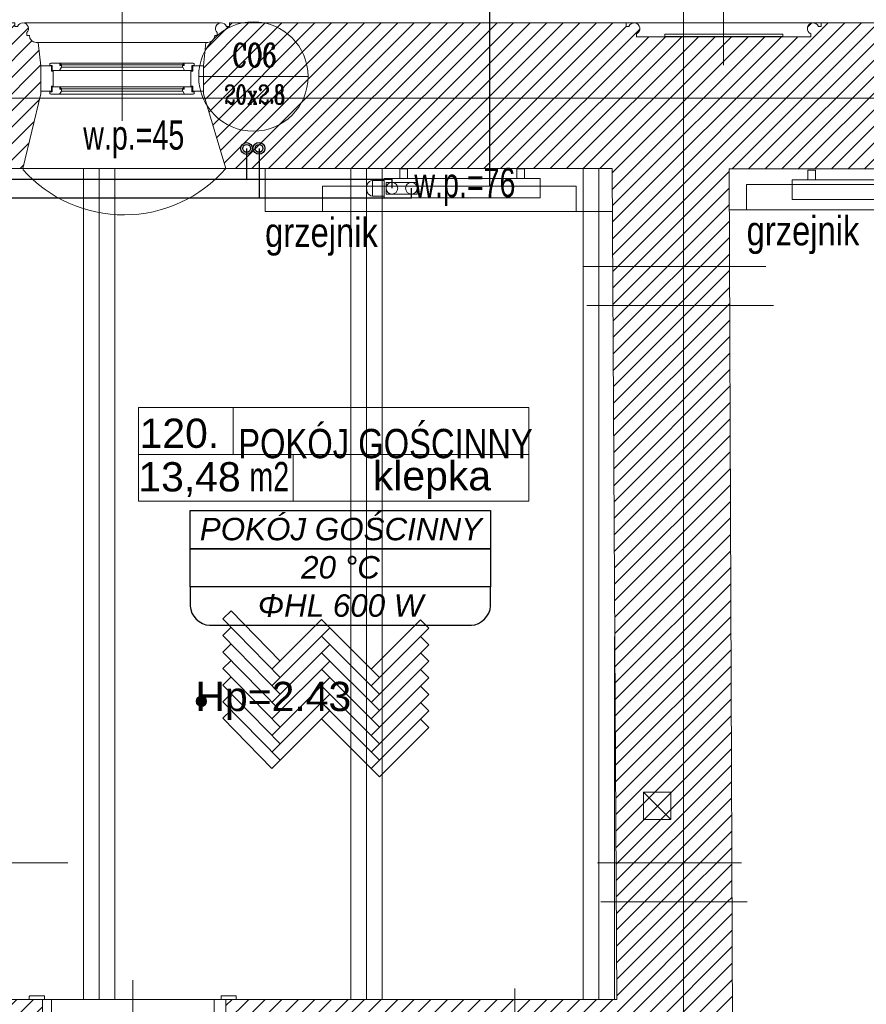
# Model space of a CAD drawing. Header units: millimetres. Extents: x -573548 to 674770, y -210017 to -47794.
# Tile 35 of 234: x 91683 to 96020, y -148066 to -143018. Entities that reach past the tile are written whole.
import ezdxf
from ezdxf.enums import TextEntityAlignment as Align
from ezdxf.lldxf.tags import DXFTag

# ---------------------------------------------------------------- set-up
doc = ezdxf.new("R2010")
doc.units = ezdxf.units.MM
for name, color, linetype, lineweight in [('_S_CO_OPIS_PION', 7, 'Continuous', 13), ('A.05 RZUT 1 PIĘTRA_is$0$A-DRZWI_Nr_pióra__9', 8, 'Continuous', 9), ('A.05 RZUT 1 PIĘTRA_is$0$A-OKNA-OPIS_Nr_pióra__8', 8, 'Continuous', 9), ('A.05 RZUT 1 PIĘTRA_is$0$A-OPISY-2_Nr_pióra__2', 8, 'Continuous', 9), ('A.05 RZUT 1 PIĘTRA_is$0$A-OPISY-3_Nr_pióra__6', 8, 'Continuous', 9), ('A.05 RZUT 1 PIĘTRA_is$0$A-WIDOK_Nr_pióra__8', 8, 'Continuous', 9), ('A.05 RZUT 1 PIĘTRA_is$0$A-WYSOKOSCI_Nr_pióra__7', 8, 'Continuous', 9), ('A.05 RZUT 1 PIĘTRA_is$0$belki nad_Nr_pióra__1', 8, 'Continuous', 9), ('A.05 RZUT 1 PIĘTRA_is$0$CO TO JEST_Nr_pióra__1', 8, 'Continuous', 9), ('A.05 RZUT 1 PIĘTRA_is$0$detalokna_Nr_pióra__1', 8, 'Continuous', 9), ('A.05 RZUT 1 PIĘTRA_is$0$detalokna_Nr_pióra__41', 8, 'Continuous', 9), ('A.05 RZUT 1 PIĘTRA_is$0$DIM MALY_Nr_pióra__8', 8, 'Continuous', 9), ('A.05 RZUT 1 PIĘTRA_is$0$Drawing & Figure_Nr_pióra__18', 8, 'Continuous', 9), ('A.05 RZUT 1 PIĘTRA_is$0$DRZWI_Nr_pióra__251', 8, 'Continuous', 9), ('A.05 RZUT 1 PIĘTRA_is$0$DRZWI_Nr_pióra__41', 8, 'Continuous', 9), ('A.05 RZUT 1 PIĘTRA_is$0$linia nadproza_Nr_pióra__1', 8, 'Continuous', 9), ('A.05 RZUT 1 PIĘTRA_is$0$Nowe_Annotation - Text_Nr_pióra__59', 8, 'Continuous', 9), ('A.05 RZUT 1 PIĘTRA_is$0$Nowe_GRZEJNIK_Nr_pióra__59', 8, 'Continuous', 9), ('A.05 RZUT 1 PIĘTRA_is$0$OKNO_DETAL_Nr_pióra__1', 8, 'Continuous', 9), ('A.05 RZUT 1 PIĘTRA_is$0$OKNO_DETAL_Nr_pióra__41', 8, 'Continuous', 9), ('A.05 RZUT 1 PIĘTRA_is$0$OKNO_DETAL_Nr_pióra__8', 8, 'Continuous', 9), ('A.05 RZUT 1 PIĘTRA_is$0$OSIE_Nr_pióra__1', 8, 'Continuous', 9), ('A.05 RZUT 1 PIĘTRA_is$0$PARAPET_Nr_pióra__7', 8, 'Continuous', 9), ('A.05 RZUT 1 PIĘTRA_is$0$POSADZKI_Nr_pióra__18', 8, 'Continuous', 9), ('A.05 RZUT 1 PIĘTRA_is$0$SCIANY_KONSTR_Nr_pióra__21', 8, 'Continuous', 9), ('A.05 RZUT 1 PIĘTRA_is$0$strop_Nr_pióra__8', 8, 'Continuous', 9), ('A.05 RZUT 1 PIĘTRA_is$0$Structural - Bearing_Nr_pióra__21', 8, 'Continuous', 9), ('A.05 RZUT 1 PIĘTRA_is$0$Structural - Grid', 8, 'Continuous', 9), ('A.05 RZUT 1 PIĘTRA_is$0$Structural - Grid_Nr_pióra__17', 8, 'Continuous', 9), ('A.05 RZUT 1 PIĘTRA_is$0$WIDOK_Nr_pióra__8', 8, 'Continuous', 9), ('A.05 RZUT 1 PIĘTRA_is$0$ściany_Nr_pióra__3', 8, 'Continuous', 9), ('FLUID-Powrót', 7, 'Continuous', 30), ('FLUID-Zasilanie', 7, 'Continuous', 30), ('SAN_Armatura CO na rozwinięciu', 7, 'Continuous', 13), ('SAN_Armatura CO na rzucie', 7, 'Continuous', 13), ('SAN_Grzejniki CO na rzucie', 7, 'Continuous', 13), ('SAN_Przewody powrotne CO na rzucie', 5, 'Continuous', 40), ('SAN_Przewody zasilające CO na rzucie', 1, 'Continuous', 40)]:
    doc.layers.add(name, color=color, linetype=linetype, lineweight=lineweight)
for name, color, linetype in [('SAN_Etykiety grzejników CO na rzucie', 7, 'Continuous'), ('SAN_Etykiety pomieszczeń na rzucie', 7, 'Continuous'), ('SAN_Piony CO na rzucie', 8, 'Continuous')]:
    doc.layers.add(name, color=color, linetype=linetype)
doc.styles.add('A.05 RZUT 1 PIĘTRA_is$0$STYL_AUTOMATYCZNY_1', font='arial.ttf')
doc.styles.add('A.05 RZUT 1 PIĘTRA_is$0$STYL_AUTOMATYCZNY_4', font='arial.ttf', dxfattribs={"width": 0.8})
doc.styles.add('A.05 RZUT 1 PIĘTRA_is$0$STYL_AUTOMATYCZNY_5', font='arial.ttf', dxfattribs={"width": 0.7})
doc.styles.add('A.05 RZUT 1 PIĘTRA_is$0$STYL_AUTOMATYCZNY_7', font='arial.ttf', dxfattribs={"width": 0.8})
doc.styles.add('Etykiety pomieszczeń na rzucie', font='ariali.ttf')
doc.styles.add('JOLARD', font='complex.shx', dxfattribs={"width": 0.7})
tags = doc.linetypes.add('DASH', pattern=[15, 10, -5]).pattern_tags.tags
tags[6:7] = [DXFTag(74, 4), DXFTag(75, 0), DXFTag(340, '0'), DXFTag(46, 0.0), DXFTag(50, 0.0), DXFTag(44, 0.0), DXFTag(45, 0.0)]
tags[4:5] = [DXFTag(74, 4), DXFTag(75, 0), DXFTag(340, '0'), DXFTag(46, 0.0), DXFTag(50, 0.0), DXFTag(44, 0.0), DXFTag(45, 0.0)]
pattern_1 = [(45, (0, 0), (-42.426407, 42.426407), [])]

# ---------------------------------------------------------------- blocks, each defined once
blk = doc.blocks.new('A.05 RZUT 1 PIĘTRA_is$0$Standardowy znacznik osi')
at = {"layer": 'A.05 RZUT 1 PIĘTRA_is$0$Structural - Grid_Nr_pióra__17'}
blk.add_line((1000, 0), (17855.4, 0), dxfattribs=at)
at = {"layer": 'A.05 RZUT 1 PIĘTRA_is$0$Structural - Grid_Nr_pióra__17', "style": 'A.05 RZUT 1 PIĘTRA_is$0$STYL_AUTOMATYCZNY_1'}
for tag, p in [('AC_MarkerText_1_0', (5, -80)), ('AC_MarkerText_1_1', (19360.4, -80))]:
    blk.add_attdef(tag, text='', height=350, rotation=270, dxfattribs=at).set_placement(p, align=Align.TOP_CENTER)
blk = doc.blocks.new('A.05 RZUT 1 PIĘTRA_is$0$Standardowy znacznik osi_3')
at = {"layer": 'A.05 RZUT 1 PIĘTRA_is$0$Structural - Grid_Nr_pióra__17'}
blk.add_line((2962.2, 0), (40906.6, 0), dxfattribs=at)
at = {"layer": 'A.05 RZUT 1 PIĘTRA_is$0$Structural - Grid_Nr_pióra__17', "style": 'A.05 RZUT 1 PIĘTRA_is$0$STYL_AUTOMATYCZNY_1'}
for tag, p in [('AC_MarkerText_1_0', (-250, -335)), ('AC_MarkerText_1_1', (44118.7, -335))]:
    blk.add_attdef(tag, text='', height=350, rotation=180, dxfattribs=at).set_placement(p, align=Align.TOP_CENTER)
blk = doc.blocks.new('A.05 RZUT 1 PIĘTRA_is')
at = {"layer": 'A.05 RZUT 1 PIĘTRA_is$0$A-WYSOKOSCI_Nr_pióra__7'}
blk.add_hatch(color=256, dxfattribs=at).paths.add_polyline_path([(92925.1, -96512.7, 1), (92871.7, -96512.7, 1)])
at = {"layer": 'A.05 RZUT 1 PIĘTRA_is$0$Drawing & Figure_Nr_pióra__18'}
h = blk.add_hatch(dxfattribs=at)
h.set_pattern_fill('Common_Brick_0001', color=256, style=0, pattern_type=2)
h.set_pattern_definition(pattern_1)
h.paths.add_polyline_path([(87547.3, -93779), (87547.3, -93919), (87823.3, -93919), (88273.3, -93862.9), (88273.3, -93782.9), (91703.3, -93782.9), (91703.3, -94482.9), (91703.3, -97341), (91703.3, -98112.9), (91554.1, -98112.9), (91554.1, -98242.8), (91554.1, -98502.9), (91644.1, -98502.9), (91644.1, -98860.5), (91644.1, -98887.1), (91671.2, -98887.1), (91671.2, -98912.9), (91774.1, -98912.9), (91774.2, -98862.9), (91784.1, -98862.9), (91784.1, -98532.9), (92084.1, -98532.9), (92084.1, -98041), (92084.1, -98041), (92016.7, -98041), (91846.8, -98041), (91847.8, -97341), (91852.2, -94482.9), (91853.3, -93781.9), (91983.5, -93781.9), (92075.1, -93397.8), (92075.1, -93255.2), (92061.8, -93135.2), (92052.3, -93135.2, -0.383982), (92016.8, -93099.9), (92004.4, -93099.9), (92004.4, -93084.9, 1.205804), (91956.6, -93052.7), (91941.8, -93052.7), (91941.8, -93035.2), (91859.2, -93035.2), (90033.3, -93035.2), (89950.7, -93035.2), (89950.7, -93052.7), (89935.9, -93052.7, 0.263086), (89912.9, -93035.2), (89905, -93035.2, 0.761796), (89897.5, -93091.3), (89897.5, -93106.1), (89450.7, -93106.1), (89003.9, -93106.1), (89003.9, -93091.3, 0.761796), (88996.4, -93035.2), (88988.4, -93035.2, 0.263086), (88965.5, -93052.7), (88950.7, -93052.7), (88950.7, -93035.2), (87547.3, -93035.2), (87547.3, -93661)])
h.paths.add_polyline_path([(91854.1, -98374.7), (91714.1, -98374.7), (91714.1, -98365.3), (91847.9, -98234.7), (91854.1, -98234.7)], flags=0)
h = blk.add_hatch(dxfattribs=at)
h.set_pattern_fill('Common_Brick_0001', color=256, style=0, pattern_type=2)
h.set_pattern_definition(pattern_1)
h.paths.add_polyline_path([(92921.6, -93135.2), (92908.2, -93255.2), (92908.2, -93385.2), (92908.2, -93397.8), (93023.3, -93781.9), (95003.3, -93781.9), (95006, -94282.9), (95007.1, -94482.9), (95022.7, -97341), (95023.8, -97541), (95616.6, -97541), (95615.9, -97341), (95604.9, -94482.9), (95604.1, -94282.9), (95602.2, -93782.9), (98123.3, -93782.9), (98249.4, -93395.1), (98239.4, -93394.6), (98239.4, -93255.2), (98226, -93135.2), (98216.5, -93135.2, -0.383982), (98181, -93099.9), (98168.7, -93099.9), (98168.7, -93084.9, 1.205804), (98120.8, -93052.7), (98106, -93052.7), (98106, -93035.2), (98023.4, -93035.2), (98003.4, -93035.2), (96156.2, -93035.2), (96073.5, -93035.2), (96073.5, -93052.7), (96058.8, -93052.7, 0.263086), (96035.8, -93035.2), (96027.8, -93035.2, 0.761796), (96020.3, -93091.3), (96020.3, -93106.1), (95573.5, -93106.1), (95126.7, -93106.1), (95126.7, -93091.3, 0.761796), (95119.2, -93035.2), (95111.3, -93035.2, 0.263086), (95088.3, -93052.7), (95073.5, -93052.7), (95073.5, -93035.2), (94991.1, -93035.2), (93124.2, -93035.2), (93041.6, -93035.2), (93041.6, -93052.7), (93026.8, -93052.7, 1.205804), (92978.9, -93084.9), (92978.9, -93099.9), (92966.6, -93099.9, -0.383982), (92931.1, -93135.2)])
h = blk.add_hatch(dxfattribs=at)
h.set_pattern_fill('Common_Brick_0001', color=256, style=0, pattern_type=2)
h.set_pattern_definition(pattern_1)
h.paths.add_polyline_path([(89654.6, -100102.9), (89694.3, -101162.9), (90244.3, -101151.9), (90244.3, -101152.9), (90264.3, -101152.9), (90264.3, -100832.9), (90764.3, -100826.6), (90823.3, -100825.8), (90823.3, -100825.3), (90903.3, -100824.3), (90903.3, -100824.8), (90983.3, -100823.8), (93664.1, -100790.2), (93744.1, -100789.2), (93824.1, -100788.2), (94503.3, -100779.6), (94854.3, -100775.2), (94934.3, -100774.2), (95014.3, -100773.2), (95044.3, -100772.9), (95044.3, -101287.2), (95044.3, -104162.2), (95044.3, -104362.2), (95044.3, -104732.9), (93158.2, -104732.9), (93068.8, -105120.5), (93068.8, -105263.1), (93082.2, -105383.1), (93091.7, -105383.1, -0.383982), (93127.2, -105418.4), (93139.5, -105418.4), (93139.5, -105433.4, 1.205804), (93187.4, -105465.6), (93202.1, -105465.6), (93202.1, -105483.1), (93284.8, -105483.1), (95122.5, -105483.1), (95163.8, -105483.1), (95163.8, -105465.6), (95178.6, -105465.6, 0.263086), (95201.5, -105483.1), (95209.5, -105483.1, 0.761796), (95217, -105427), (95217, -105412.2), (95663.8, -105412.2), (96110.6, -105412.2), (96110.6, -105427, 0.761796), (96118.1, -105483.1), (96126, -105483.1, 0.263086), (96149, -105465.6), (96163.8, -105465.6), (96163.8, -105483.1), (96246.4, -105483.1), (98021.7, -105483.1), (98037.6, -105483.1), (98037.6, -105465.6), (98052.4, -105465.6, 1.205804), (98100.2, -105433.4), (98100.2, -105418.4), (98112.6, -105418.4, -0.383982), (98148.1, -105383.1), (98157.6, -105383.1), (98170.9, -105263.1), (98170.9, -105130.5), (98077.5, -104882.9), (97788, -104882.9), (95677.5, -104882.9), (95679.6, -104662.9), (95682.5, -104362.2), (95684.4, -104162.2), (95712.1, -101287.2), (95727.5, -99682.9), (98025, -99682.9), (98094.2, -99114.5), (98094.2, -98984.5), (95622.2, -98984.5), (95616.6, -97541), (95023.8, -97541), (95026.5, -98041.5), (94503.3, -98041.4), (93024.1, -98041), (93024.1, -98041), (93024.1, -98532.9), (93024.1, -98981.5), (93034.1, -98981.5), (93164.1, -98981.5), (93164.1, -98532.9), (93164.1, -98201.5), (94503.3, -98201.5), (95016.5, -98201.5), (95016.5, -99042.9), (95036.5, -99042.9), (95274.5, -99042.9), (95274.5, -99182.9), (95016.5, -99182.9), (95016.5, -100032.8), (94642.7, -100032.8), (94503.3, -100032.8), (94346.5, -100032.8), (93368.8, -100032.8), (93187.6, -100032.8), (93187.6, -99972.8), (93047.6, -99972.8), (93047.6, -100102.8), (92867.6, -100102.8), (92867.6, -100591.8), (92867.6, -100622.8), (91784.1, -100622.8), (91784.1, -99845), (91644.1, -99845), (91644.1, -100102.9), (90903.3, -100102.9), (90764.3, -100102.9)])
h.paths.add_polyline_path([(94000.4, -100634.4), (93799.7, -100634.4), (93799.7, -100374.4), (94079.7, -100374.4), (94079.7, -100565.3)], flags=0)
at = {"layer": 'A.05 RZUT 1 PIĘTRA_is$0$A-DRZWI_Nr_pióra__9'}
blk.add_line((92546.7, -97942.8), (92546.7, -98433.7), dxfattribs=at)
at = {"layer": 'A.05 RZUT 1 PIĘTRA_is$0$A-OKNA-OPIS_Nr_pióra__8'}
blk.add_line((92491.7, -93536.8), (92491.7, -92593.2), dxfattribs=at)
at = {"layer": 'A.05 RZUT 1 PIĘTRA_is$0$A-OPISY-3_Nr_pióra__6'}
for p, q in [((93060.5, -95006.9), (93060.5, -95246.9)), ((92575.3, -95246.9), (94575.3, -95246.9)), ((93368.3, -95246.9), (93368.3, -95486.9))]:
    blk.add_line(p, q, dxfattribs=at)
blk.add_lwpolyline([(92575.3, -95486.9), (92575.3, -95006.9), (94575.3, -95006.9), (94575.3, -95486.9)], close=True, dxfattribs=at)
at = {"layer": 'A.05 RZUT 1 PIĘTRA_is$0$A-WIDOK_Nr_pióra__8'}
blk.add_line((95162.8, -96978), (95302.7, -97117.9), dxfattribs=at)
at = {"layer": 'A.05 RZUT 1 PIĘTRA_is$0$A-WYSOKOSCI_Nr_pióra__7'}
blk.add_circle((92898.4, -96512.7), 26.7, dxfattribs=at)
at = {"layer": 'A.05 RZUT 1 PIĘTRA_is$0$belki nad_Nr_pióra__1'}
for p, q in [((92294.1, -93782.9), (92294.1, -98041)), ((92454.1, -93782.9), (92454.1, -98041)), ((93664.1, -93782.9), (93664.1, -98041.2)), ((93824.1, -93782.9), (93824.1, -98041.2)), ((94854.3, -98041.4), (94854.3, -93781.9)), ((95014.3, -98041.5), (95014.3, -96180.9))]:
    blk.add_line(p, q, dxfattribs=at)
at = {"layer": 'A.05 RZUT 1 PIĘTRA_is$0$CO TO JEST_Nr_pióra__1'}
for p, q in [((93224.5, -93782.1), (93224.5, -94001.4)), ((95004.5, -94001.4), (93224.5, -94001.4)), ((97064.6, -93992.9), (95603, -93992.9))]:
    blk.add_line(p, q, dxfattribs=at)
at = {"layer": 'A.05 RZUT 1 PIĘTRA_is$0$detalokna_Nr_pióra__1'}
for p, q in [((92996.1, -93034.7), (91992, -93034.7)), ((92921.6, -93135.2), (92061.8, -93135.2))]:
    blk.add_line(p, q, dxfattribs=at)
at = {"layer": 'A.05 RZUT 1 PIĘTRA_is$0$detalokna_Nr_pióra__41'}
for points in [[(92139.7, -93282.2), (92139.7, -93359.2), (92139.7, -93282.2), (92129.7, -93282.2), (92129.7, -93255.2), (92075.1, -93255.2), (92075.1, -93385.2), (92129.7, -93385.2), (92129.7, -93359.2), (92139.7, -93359.2)], [(92843.7, -93282.2), (92843.7, -93359.2), (92843.7, -93282.2), (92853.7, -93282.2), (92853.7, -93255.2), (92908.2, -93255.2), (92908.2, -93385.2), (92853.7, -93385.2), (92853.7, -93359.2), (92843.7, -93359.2)]]:
    blk.add_lwpolyline(points, dxfattribs=at)
at = {"layer": 'A.05 RZUT 1 PIĘTRA_is$0$DIM MALY_Nr_pióra__8'}
for p, q in [((94856.4, -94282.9), (95789.6, -94282.9)), ((94873.5, -94482.9), (95829.5, -94482.9)), ((90216, -97341), (92213.6, -97341)), ((94926.8, -97341), (95664.9, -97341)), ((94944.7, -97541), (95694.2, -97541)), ((94503.3, -97985.1), (94503.3, -98294.4))]:
    blk.add_line(p, q, dxfattribs=at)
at = {"layer": 'A.05 RZUT 1 PIĘTRA_is$0$DRZWI_Nr_pióra__251'}
for p, q in [((92094.8, -98041), (92046.5, -98041)), ((92998.7, -98041), (93047, -98041))]:
    blk.add_line(p, q, dxfattribs=at)
at = {"layer": 'A.05 RZUT 1 PIĘTRA_is$0$DRZWI_Nr_pióra__41'}
for points in [[(92094.8, -98022.2), (92020.7, -98022.2, 0.414334), (92016.7, -98026.2), (92016.7, -98041)], [(92998.7, -98022.2), (93072.8, -98022.2, -0.414334), (93076.8, -98026.2), (93076.8, -98041)]]:
    blk.add_lwpolyline(points, format="xyb", dxfattribs=at)
for points in [[(92084.1, -98171), (92094.8, -98171), (92094.8, -98144), (92130.5, -98144), (92130.5, -98041), (92094.8, -98041), (92094.8, -98022.2)], [(93024.1, -98171), (92998.7, -98171), (92998.7, -98144), (92963, -98144), (92963, -98041), (92998.7, -98041), (92998.7, -98022.2)]]:
    blk.add_lwpolyline(points, dxfattribs=at)
at = {"layer": 'A.05 RZUT 1 PIĘTRA_is$0$linia nadproza_Nr_pióra__1'}
blk.add_line((92096.7, -98041), (92996.7, -98041), dxfattribs=at)
at = {"layer": 'A.05 RZUT 1 PIĘTRA_is$0$Nowe_GRZEJNIK_Nr_pióra__59'}
for points in [[(93517.9, -94001.4), (94817.9, -94001.4), (94817.9, -93871.4), (93517.9, -93871.4)], [(95691.4, -93992.9), (96991.4, -93992.9), (96991.4, -93862.9), (95691.4, -93862.9)]]:
    blk.add_lwpolyline(points, close=True, dxfattribs=at)
at = {"layer": 'A.05 RZUT 1 PIĘTRA_is$0$OKNO_DETAL_Nr_pióra__1'}
for p, q in [((92811.5, -93278.5), (92171.9, -93278.5)), ((92810.7, -93240.5), (92172.7, -93240.5)), ((92801.7, -93262.4), (92181.7, -93262.4)), ((92810.7, -93363), (92172.7, -93363)), ((92811.5, -93401), (92171.9, -93401)), ((92801.7, -93384.9), (92181.7, -93384.9))]:
    blk.add_line(p, q, dxfattribs=at)
at = {"layer": 'A.05 RZUT 1 PIĘTRA_is$0$OKNO_DETAL_Nr_pióra__41'}
for p, q in [((92172.7, -93240.5), (92181.4, -93250.5)), ((92810.7, -93250.5), (92172.7, -93250.5)), ((92810.7, -93240.5), (92801.9, -93250.5)), ((92172.7, -93363), (92181.4, -93373)), ((92810.7, -93373), (92172.7, -93373)), ((92810.7, -93363), (92801.9, -93373))]:
    blk.add_line(p, q, dxfattribs=at)
for points in [[(92147.8, -93278.5), (92133.7, -93278.5), (92133.7, -93252.5), (92121.7, -93252.5), (92121.7, -93248.5, -0.414214), (92129.7, -93240.5), (92147.9, -93240.5), (92172.7, -93240.5), (92172.7, -93252.5), (92181.7, -93252.5), (92181.7, -93262.4), (92180.7, -93262.4), (92171.9, -93278.5)], [(92835.6, -93278.5), (92849.7, -93278.5), (92849.7, -93252.5), (92861.7, -93252.5), (92861.7, -93248.5, 0.414214), (92853.7, -93240.5), (92835.5, -93240.5), (92810.7, -93240.5), (92810.7, -93252.5), (92801.7, -93252.5), (92801.7, -93262.4), (92802.7, -93262.4), (92811.5, -93278.5)], [(92129.7, -93401, -0.414214), (92121.7, -93393), (92121.7, -93388.9), (92133.7, -93388.9), (92133.7, -93363), (92172.7, -93363), (92172.7, -93375), (92181.7, -93375), (92181.7, -93384.9), (92180.7, -93384.9), (92171.9, -93401)], [(92853.7, -93401, 0.414214), (92861.7, -93393), (92861.7, -93388.9), (92849.7, -93388.9), (92849.7, -93363), (92810.7, -93363), (92810.7, -93375), (92801.7, -93375), (92801.7, -93384.9), (92802.7, -93384.9), (92811.5, -93401)]]:
    blk.add_lwpolyline(points, format="xyb", close=True, dxfattribs=at)
at = {"layer": 'A.05 RZUT 1 PIĘTRA_is$0$OKNO_DETAL_Nr_pióra__8'}
for p, q in [((95573.5, -92889.6), (95573.5, -93251.5)), ((95073.5, -93035.2), (96073.5, -93035.2))]:
    blk.add_line(p, q, dxfattribs=at)
at = {"layer": 'A.05 RZUT 1 PIĘTRA_is$0$OSIE_Nr_pióra__1'}
for p, q in [((92374.1, -93782.9), (92374.1, -98041)), ((93744.1, -93782.9), (93744.1, -98041.2)), ((94934.3, -98041.5), (94934.3, -93781.9))]:
    blk.add_line(p, q, dxfattribs=at)
at = {"layer": 'A.05 RZUT 1 PIĘTRA_is$0$POSADZKI_Nr_pióra__18'}
for p, q in [((93007.5, -96090.7), (93050, -96048.3)), ((93301.1, -96306.1), (93050, -96048.3)), ((93301.1, -96390.9), (93007.5, -96090.7)), ((93258.6, -96348.5), (93513.2, -96093.9)), ((93810.2, -96390.9), (93513.2, -96093.9)), ((93767.8, -96348.5), (94021, -96095.3)), ((94063.4, -96137.7), (94021, -96095.3)), ((93007.5, -96175.6), (93050, -96133.1)), ((93258.6, -96433.3), (93555.6, -96136.4)), ((93513.2, -96178.8), (93555.6, -96136.4)), ((93767.8, -96433.3), (94063.4, -96137.7)), ((93301.1, -96475.8), (93007.5, -96175.6)), ((93810.2, -96475.8), (93513.2, -96178.8)), ((94063.4, -96222.6), (94021, -96180.1)), ((93007.5, -96260.4), (93050, -96218)), ((93258.6, -96518.2), (93555.6, -96221.2)), ((93767.8, -96518.2), (94063.4, -96222.6)), ((93301.1, -96560.6), (93007.5, -96260.4)), ((93007.5, -96345.3), (93050, -96302.8)), ((93258.6, -96603), (93555.6, -96306.1)), ((93810.2, -96560.6), (93513.2, -96263.6)), ((94063.4, -96307.4), (94021, -96265)), ((93301.1, -96645.5), (93007.5, -96345.3)), ((93810.2, -96645.5), (93513.2, -96348.5)), ((93767.8, -96603), (94063.4, -96307.4)), ((94063.4, -96392.3), (94021, -96349.9)), ((93007.5, -96430.1), (93050, -96387.7)), ((93258.6, -96687.9), (93555.6, -96390.9)), ((93767.8, -96687.9), (94063.4, -96392.3)), ((93301.1, -96730.3), (93007.5, -96430.1)), ((93810.2, -96730.3), (93513.2, -96433.3)), ((94063.4, -96477.1), (94021, -96434.7)), ((93007.5, -96515), (93050, -96472.5)), ((93258.6, -96772.8), (93555.6, -96475.8)), ((93767.8, -96772.8), (94063.4, -96477.1)), ((93301.1, -96815.2), (93007.5, -96515)), ((93007.5, -96599.8), (93050, -96557.4)), ((93810.2, -96815.2), (93513.2, -96518.2)), ((93555.6, -96560.6), (93513.2, -96518.2)), ((94063.4, -96562), (94021, -96519.6)), ((93258.6, -96857.6), (93007.5, -96599.8)), ((93258.6, -96857.6), (93555.6, -96560.6)), ((93810.2, -96900), (93513.2, -96603)), ((93767.8, -96857.6), (94063.4, -96562)), ((94063.4, -96646.8), (94021, -96604.4)), ((93810.2, -96900), (94063.4, -96646.8))]:
    blk.add_line(p, q, dxfattribs=at)
at = {"layer": 'A.05 RZUT 1 PIĘTRA_is$0$SCIANY_KONSTR_Nr_pióra__21'}
for p, q in [((95602.2, -93782.9), (95622.2, -98984.5)), ((98123.3, -93782.9), (95602.2, -93782.9)), ((92084.1, -98532.9), (92084.1, -98041))]:
    blk.add_line(p, q, dxfattribs=at)
blk.add_lwpolyline([(95162.7, -97118), (95302.7, -97118), (95302.7, -96978), (95162.7, -96978)], close=True, dxfattribs=at)
at = {"layer": 'A.05 RZUT 1 PIĘTRA_is$0$strop_Nr_pióra__8'}
blk.add_arc((92501.1, -93325.4), 693.6, 221.7294, 318.8359, dxfattribs=at)
at = {"layer": 'A.05 RZUT 1 PIĘTRA_is$0$Structural - Bearing_Nr_pióra__21'}
for p, q in [((94991.1, -93035.2), (93041.6, -93035.2)), ((98003.4, -93035.2), (96087.6, -93035.2)), ((92075.1, -93397.8), (91983.5, -93781.9)), ((92908.2, -93397.8), (93023.3, -93781.9)), ((91983.5, -93781.9), (91853.3, -93781.9)), ((93023.3, -93781.9), (95003.3, -93781.9)), ((95003.3, -93781.9), (95026.5, -98041.5)), ((92084.1, -98041), (91846.8, -98041)), ((95026.5, -98041.5), (93024.1, -98041)), ((93024.1, -98981.5), (93024.1, -98041))]:
    blk.add_line(p, q, dxfattribs=at)
for points in [[(91859.2, -93035.2), (91941.8, -93035.2), (91941.8, -93052.7), (91956.6, -93052.7, -1.205804), (92004.4, -93084.9), (92004.4, -93099.9), (92016.8, -93099.9, 0.383982), (92052.3, -93135.2), (92061.8, -93135.2), (92075.1, -93255.2), (92075.1, -93397.8)], [(93124.2, -93035.2), (93041.6, -93035.2), (93041.6, -93052.7), (93026.8, -93052.7, 1.205804), (92978.9, -93084.9), (92978.9, -93099.9), (92966.6, -93099.9, -0.383982), (92931.1, -93135.2), (92921.6, -93135.2), (92908.2, -93255.2), (92908.2, -93397.8)], [(94990.9, -93035.2), (95073.5, -93035.2), (95073.5, -93052.7), (95088.3, -93052.7, -1.478383), (95126.7, -93091.3), (95126.7, -93106.1), (95573.5, -93106.1)], [(96156.2, -93035.2), (96073.5, -93035.2), (96073.5, -93052.7), (96058.8, -93052.7, 1.478383), (96020.3, -93091.3), (96020.3, -93106.1), (95573.5, -93106.1)]]:
    blk.add_lwpolyline(points, format="xyb", dxfattribs=at)
blk.add_lwpolyline([(95272.2, -93105.1), (95877, -93105.1), (95877, -93091.9), (95272.2, -93091.9)], close=True, dxfattribs=at)
at = {"layer": 'A.05 RZUT 1 PIĘTRA_is$0$WIDOK_Nr_pióra__8'}
blk.add_line((93023.3, -93781.9), (91983.5, -93781.9), dxfattribs=at)
at = {"layer": 'A.05 RZUT 1 PIĘTRA_is$0$ściany_Nr_pióra__3'}
blk.add_line((92075.1, -93391.6), (92075.1, -93385.2), dxfattribs=at)
at = {"layer": 'A.05 RZUT 1 PIĘTRA_is$0$Structural - Grid', "zscale": 1000}
for name, p, rotation in [('A.05 RZUT 1 PIĘTRA_is$0$Standardowy znacznik osi', (95367.3, -108395.1), 90), ('A.05 RZUT 1 PIĘTRA_is$0$Standardowy znacznik osi_3', (121686.6, -93420.2), 180)]:
    blk.add_blockref(name, p, dxfattribs=dict(at, rotation=rotation))
at = {"layer": 'A.05 RZUT 1 PIĘTRA_is$0$A-OPISY-2_Nr_pióra__2', "char_height": 150}
for s, insert, attachment_point, style in [('\\A1;{\\pql;\\fArial|b0|i0|c238|p0;\\W1.000000;120.}', (92581.6, -95215.5), 7, 'A.05 RZUT 1 PIĘTRA_is$0$STYL_AUTOMATYCZNY_1'), ('\\A1;{\\pql;\\fArial|b0|i0|c238|p0;\\W0.800000;POKÓJ GOŚCINNY}', (93086.8, -95268.4), 7, 'A.05 RZUT 1 PIĘTRA_is$0$STYL_AUTOMATYCZNY_4'), ('\\A1;{\\pqr;\\fArial|b0|i0|c238|p0;\\W0.700000;m2}', (93348, -95285.5), 3, 'A.05 RZUT 1 PIĘTRA_is$0$STYL_AUTOMATYCZNY_5'), ('\\A1;{\\pql;\\fArial|b0|i0|c238|p0;\\W1.000000;13,48}', (92575.3, -95464.6), 7, 'A.05 RZUT 1 PIĘTRA_is$0$STYL_AUTOMATYCZNY_1'), ('\\A1;{\\pql;\\fArial|b0|i0|c238|p0;\\W1.000000;klepka}', (93776.4, -95476.4), 7, 'A.05 RZUT 1 PIĘTRA_is$0$STYL_AUTOMATYCZNY_1')]:
    blk.add_mtext(s, dxfattribs=dict(at, insert=insert, attachment_point=attachment_point, style=style))
at = {"layer": 'A.05 RZUT 1 PIĘTRA_is$0$A-WYSOKOSCI_Nr_pióra__7', "insert": (93266.7, -96510.4), "char_height": 150, "attachment_point": 5, "style": 'A.05 RZUT 1 PIĘTRA_is$0$STYL_AUTOMATYCZNY_1'}
blk.add_mtext('\\A1;{\\pqc;\\fArial|b0|i0|c238|p0;\\W1.000000;Hp=2.43}', dxfattribs=at)
at = {"layer": 'A.05 RZUT 1 PIĘTRA_is$0$Nowe_Annotation - Text_Nr_pióra__59', "char_height": 150, "attachment_point": 7, "style": 'A.05 RZUT 1 PIĘTRA_is$0$STYL_AUTOMATYCZNY_7'}
for insert in [(93224.5, -94229), (95691.4, -94220.4)]:
    blk.add_mtext('\\A1;{\\pql;\\fArial|b0|i0|c238|p0;\\W0.800000;grzejnik }', dxfattribs=dict(at, insert=insert))
at = {"layer": 'A.05 RZUT 1 PIĘTRA_is$0$PARAPET_Nr_pióra__7', "char_height": 150, "style": 'A.05 RZUT 1 PIĘTRA_is$0$STYL_AUTOMATYCZNY_5'}
for s, insert, attachment_point in [('\\A1;{\\pqc;\\fArial|b0|i0|c238|p0;\\W0.700000;w.p.=45}', (92551.7, -93632.2), 5), ('\\A1;{\\pql;\\fArial|b0|i0|c238|p0;\\W0.700000;w.p.=76}', (93989.3, -93973.6), 7)]:
    blk.add_mtext(s, dxfattribs=dict(at, insert=insert, attachment_point=attachment_point))
blk = doc.blocks.new('CZLVK_P_55_5_80_0_10_V')
at = {"layer": 'SAN_Grzejniki CO na rzucie'}
for points in [[(-280, -50), (-280, 0), (-320, 0), (-320, -50)], [(320, -50), (320, 0), (280, 0), (280, -50)], [(400, -150), (-400, -150), (-400, -50), (400, -50), (400, -150)]]:
    blk.add_lwpolyline(points, dxfattribs=at)
blk = doc.blocks.new('VERTPIPECORETURN_P')
at = {"layer": 'SAN_Przewody powrotne CO na rzucie', "lineweight": 13}
blk.add_circle((0, 0), 30, dxfattribs=at)
blk = doc.blocks.new('VERTPIPECOSUPPLY_P')
at = {"layer": 'SAN_Przewody zasilające CO na rzucie', "lineweight": 13}
blk.add_circle((0, 0), 30, dxfattribs=at)
blk = doc.blocks.new('ZTGRZVK_P_V')
at = {"layer": 'SAN_Armatura CO na rozwinięciu'}
blk.add_lwpolyline([(-50, 40), (-110, 40), (-110, -40), (-50, -40), (-50, 40)], dxfattribs=at)
blk.add_ellipse((-110, 0), major_axis=(0, 40), ratio=0.75, start_param=0, end_param=3.141593, dxfattribs=at)
blk = doc.blocks.new('ZAWGVK_P_V')
at = {"layer": 'SAN_Armatura CO na rzucie'}
blk.add_lwpolyline([(80, 30), (-80, 30), (-80, -30), (80, -30), (80, 30)], dxfattribs=at)

msp = doc.modelspace()

# ---------------------------------------------------------------- linework, layer by layer
at = {"layer": '_S_CO_OPIS_PION', "lineweight": 9, "ltscale": 50}
msp.add_line((92600, -143309.8), (93160.4, -143309.8), dxfattribs=at)
msp.add_circle((92880.2, -143309.8), 280.2, dxfattribs=at)
at = {"layer": 'FLUID-Powrót', "color": 142, "linetype": 'DASH', "ltscale": 10}
msp.add_line((93589.8, -143835.8), (93589.8, -143882.4), dxfattribs=at)
for points in [[(92845.4, -143678.3), (92845.1, -143835.8)], [(91170, -143835.8), (93589.8, -143835.8)]]:
    msp.add_lwpolyline(points, dxfattribs=at)
at = {"layer": 'FLUID-Powrót', "color": 142, "linetype": 'DASH', "ltscale": 2}
msp.add_circle((92845.4, -143678.7), 30, dxfattribs=at)
at = {"layer": 'FLUID-Powrót', "color": 142, "linetype": 'DASH', "ltscale": 10}
msp.add_circle((92845.4, -143678.3), 20, dxfattribs=at)
at = {"layer": 'FLUID-Zasilanie', "color": 11, "linetype": 'Continuous'}
msp.add_line((93689.8, -143932.4), (93689.8, -143882.4), dxfattribs=at)
for points in [[(92909, -143678.3), (92909, -143932.4)], [(91067, -143932.4), (93689.8, -143932.4)]]:
    msp.add_lwpolyline(points, dxfattribs=at)
for centre, radius in [((92909, -143677.8, 0), 30), ((92909, -143678.3), 20)]:
    msp.add_circle(centre, radius, dxfattribs=at)
at = {"layer": 'SAN_Etykiety grzejników CO na rzucie'}
msp.add_lwpolyline([(94089.8, -142882.4), (94089.8, -143871.4)], dxfattribs=at)
at = {"layer": 'SAN_Etykiety pomieszczeń na rzucie'}
for points in [[(92556.8, -145730.2), (92556.8, -145534.2), (94094.8, -145534.2), (94094.8, -145730.2), (92556.8, -145730.2)], [(92556.8, -145926.2), (92556.8, -145730.2), (94094.8, -145730.2), (94094.8, -145926.2), (92556.8, -145926.2)]]:
    msp.add_lwpolyline(points, dxfattribs=at)
msp.add_open_spline([(92556.8, -145926.2), (92556.8, -145935.2), (92556.8, -146015.2), (92556.8, -146024.2), (92556.8, -146024.2), (92556.8, -146073.2), (92605.8, -146122.2), (92654.8, -146122.2), (92654.8, -146122.2), (92663.8, -146122.2), (93987.8, -146122.2), (93996.8, -146122.2), (93996.8, -146122.2), (94045.8, -146122.2), (94094.8, -146073.2), (94094.8, -146024.2), (94094.8, -146024.2), (94094.8, -146015.2), (94094.8, -145935.2), (94094.8, -145926.2)], degree=3, knots=[0, 0, 0, 0, 0.05, 0.05, 0.05, 0.050001, 0.1, 0.1, 0.1, 0.100001, 0.15, 0.15, 0.15, 0.150001, 0.2, 0.2, 0.2, 0.200001, 1, 1, 1, 1], dxfattribs=at)

# ---------------------------------------------------------------- block references
at = {"color": 150}
msp.add_blockref('A.05 RZUT 1 PIĘTRA_is', (-284.4, -50000), dxfattribs=at)
at = {"layer": 'SAN_Armatura CO na rzucie'}
for name, p in [('ZTGRZVK_P_V', (93599.8, -143882.4)), ('ZAWGVK_P_V', (93639.8, -143882.4))]:
    msp.add_blockref(name, p, dxfattribs=at)
at = {"layer": 'SAN_Grzejniki CO na rzucie'}
msp.add_blockref('CZLVK_P_55_5_80_0_10_V', (93949.8, -143782.4), dxfattribs=at)
at = {"layer": 'SAN_Grzejniki CO na rzucie', "xscale": -1}
msp.add_blockref('CZLVK_P_55_5_80_0_10_V', (96040, -143790), dxfattribs=at)
at = {"layer": 'SAN_Piony CO na rzucie'}
for name, p in [('VERTPIPECORETURN_P', (93589.8, -143882.4)), ('VERTPIPECOSUPPLY_P', (93689.8, -143882.4))]:
    msp.add_blockref(name, p, dxfattribs=at)

# ---------------------------------------------------------------- texts
at = {"layer": '_S_CO_OPIS_PION', "lineweight": 9, "ltscale": 50, "style": 'JOLARD', "width": 0.7}
for s, height, p in [('CO6', 120, (92885.3, -143200.2)), ('20x2,8', 96, (92887.1, -143402.2))]:
    msp.add_text(s, height=height, dxfattribs=at).set_placement(p, align=Align.MIDDLE_CENTER)
at = {"layer": 'SAN_Etykiety pomieszczeń na rzucie', "style": 'Etykiety pomieszczeń na rzucie'}
for s, p in [('POKÓJ GOŚCINNY', (92605.8, -145687.2)), ('20 °C', (93124.8, -145883.2)), ('ΦHL 600 W', (92902.8, -146079.2))]:
    msp.add_text(s, height=115, dxfattribs=at).set_placement(p)

doc.saveas('drawing.dxf')
